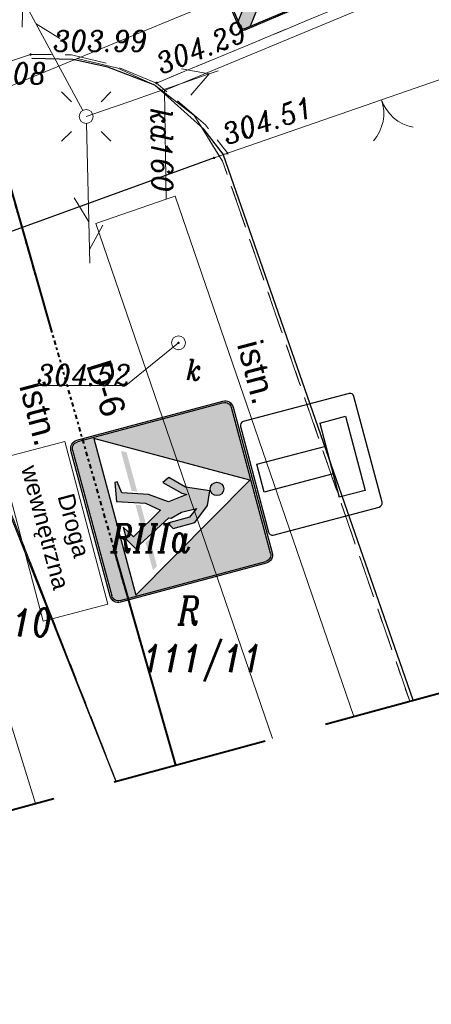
# Model space of a CAD drawing. Extents: x 779 to 3668, y -1329 to 9570.
# Tile 13 of 106: x 2267 to 2282, y -779 to -743. Entities that reach past the tile are written whole.
import ezdxf

# ---------------------------------------------------------------- set-up
doc = ezdxf.new("R2010")
doc.units = 0
for name, pattern in [('0.5_0.5', [1, 0.5, -0.5]), ('1.5_0.5', [2, 1.5, -0.5]), ('CIĄGłA', [0]), ('DGN Style 3', [7.83309, 5.595065, -2.238026]), ('DGN Style 4', [0.3202, 0.16, -0.08, 0.0002, -0.08])]:
    doc.linetypes.add(name, pattern=pattern)
for name, color, linetype, lineweight in [('203-punkt graniczny-Atr103', 7, 'Continuous', 0), ('209-oznaczenie konturu klasyfikacyjnego', 7, 'Continuous', 0), ('210-oznaczenie konturu użytku gruntowego', 7, 'Continuous', 0), ('211-numer działki ewidencyjnej', 7, 'Continuous', 0), ('217-kontur klasyfikacyjny', 7, 'Continuous', 0), ('218-kontur użytku gruntowego', 7, 'Continuous', 0), ('219-działka ewidencyjna', 7, 'Continuous', 0), ('_a_obiekty', 250, 'Continuous', 30), ('brama (linia)', 7, 'Continuous', 0), ('brama (linia) - symbol', 7, 'Continuous', 0), ('jezdnia (powierzchnia)', 7, 'Continuous', 0), ('krawężnik (linia)', 7, 'Continuous', 0), ('latarnia (punkt)', 7, 'Continuous', 0), ('MPZP', 7, 'Continuous', 0), ('odwodnienie liniowe (linia)-SK', 7, 'Continuous', 0), ('ogrodzenie trwałe (linia)', 7, 'Continuous', 0), ('przewód elektroenergetyczny niskiego napięcia (linia)-SEPOW - symbol', 7, 'Continuous', 0), ('przewód gazowy (linia)-SG', 7, 'Continuous', 0), ('przewód kanalizacyjny (linia)-SK', 7, 'Continuous', 0), ('przewód kanalizacyjny (linia)-SK-Atr1', 7, 'Continuous', 0), ('punkt o określonej wysokości (sieć kanalizacyjna)-SK', 7, 'Continuous', 0), ('punkt o określonej wysokości (sieć kanalizacyjna)-SK-Atr2', 7, 'Continuous', 0), ('punkt wysokościowy sztuczny', 7, 'Continuous', 0), ('punkt wysokościowy sztuczny-Atr2', 7, 'Continuous', 0), ('RTPW02', 7, 'Continuous', 0), ('SUPT01', 7, 'Continuous', 0), ('właz okrągły - siec kanalizacyjna (punkt)-SK', 7, 'Continuous', 0), ('właz okrągły - siec kanalizacyjna (punkt)-SK-Atr17', 7, 'Continuous', 0), ('Y_OZN_POZ', 251, 'Continuous', 5), ('Zakres', 7, 'Continuous', 0), ('zbiornik - przewód kanalizacyjny (powierzchnia)-SK', 7, 'Continuous', 0)]:
    doc.layers.add(name, color=color, linetype=linetype, lineweight=lineweight)
doc.layers.add('Y-ZNAKI', color=7, linetype='Continuous')
doc.styles.get("Standard").update_dxf_attribs({"font": 'arial.ttf'})
doc.styles.add('Style-ITALIC_1250', font='ITALIC_1250.shx')
doc.styles.add('Style-SWISSNRW_1250_pl', font='SWISSNRW_1250_pl.shx')
doc.linetypes.add('902-500', pattern='A,3.75,[24,dgnlstyle-geo-mz.shx,S=0.002786,R=0,X=0,Y=0],3.75', length=7.5)

# ---------------------------------------------------------------- blocks, each defined once
blk = doc.blocks.new('SM01')
at = {"color": 0, "linetype": 'Continuous', "lineweight": 13, "ltscale": 10}
for p, q in [((-5.3, 5.31), (-8.83, 8.84)), ((5.31, 5.31), (8.84, 8.84)), ((-5.3, -5.3), (-8.83, -8.83)), ((5.31, -5.3), (8.84, -8.83))]:
    blk.add_line(p, q, dxfattribs=at)
blk.add_circle((0, 0), 2.5, dxfattribs=at)
blk = doc.blocks.new('PE04')
at = {"color": 0, "linetype": 'Continuous', "lineweight": 13, "ltscale": 10}
for p, q in [((46.5, 0), (37.84, 5)), ((6.5, 0), (0, 0)), ((6.5, 0), (16.5, 0)), ((16.5, 0), (26.5, 0)), ((26.5, 0), (36.5, 0)), ((36.5, 0), (46.5, 0)), ((46.5, 0), (37.84, -5)), ((46.5, 0), (50, 0))]:
    blk.add_line(p, q, dxfattribs=at)
blk = doc.blocks.new('US22')
at = {"color": 0, "linetype": 'Continuous', "lineweight": -2, "ltscale": 10}
blk.add_circle((0, 0), 2.5, dxfattribs=at)
blk = doc.blocks.new('PW01_1')
at = {"linetype": 'Continuous', "lineweight": 13, "ltscale": 10}
h = blk.add_hatch(color=0, dxfattribs=at)
edge = h.paths.add_edge_path()
edge.add_arc((0, 0), 0.45, 0, 360)
blk = doc.blocks.new('PW02')
at = {"linetype": 'Continuous', "lineweight": 13, "ltscale": 10}
h = blk.add_hatch(color=0, dxfattribs=at)
edge = h.paths.add_edge_path()
edge.add_arc((0, 0), 0.45, 0, 360)
blk = doc.blocks.new('OK02')
at = {"color": 0, "linetype": 'Continuous', "lineweight": -2, "ltscale": 10}
for centre, start, end in [((-15, 0), 0, 60), ((15, 0), 120, 180)]:
    blk.add_arc(centre, 15, start, end, dxfattribs=at)
blk = doc.blocks.new('RTPW02')
at = {"layer": 'RTPW02', "linetype": 'Continuous', "lineweight": 13}
h = blk.add_hatch(color=7, dxfattribs=at)
edge = h.paths.add_edge_path()
edge.add_arc((0, 0), 0.045, 0, 360)
blk = doc.blocks.new('PZT MDCP podkład')
at = {"layer": '217-kontur klasyfikacyjny', "color": 8, "linetype": '1.5_0.5', "lineweight": 13, "flags": 128}
for points in [[(2132.336, 11.006), (2130.886, 11.356)], [(2133.666, 10.396), (2132.336, 11.006)], [(2135.066, 9.316), (2133.666, 10.396)], [(2136.086, 7.676), (2135.066, 9.316)], [(2142.778, -11.648), (2136.086, 7.676)], [(2125.546, 2.656), (2132.284, -14.515)]]:
    blk.add_lwpolyline(points, dxfattribs=at)
at = {"layer": '218-kontur użytku gruntowego', "color": 8, "linetype": '0.5_0.5', "lineweight": 13, "flags": 128}
for points in [[(2133.666, 10.396), (2135.066, 9.316)], [(2135.066, 9.316), (2133.666, 10.396)], [(2135.066, 9.316), (2136.086, 7.676)], [(2136.086, 7.676), (2135.066, 9.316)], [(2136.086, 7.676), (2142.778, -11.648)], [(2142.778, -11.648), (2136.086, 7.676)], [(2125.546, 2.656), (2132.284, -14.515)], [(2132.284, -14.515), (2125.546, 2.656)]]:
    blk.add_lwpolyline(points, dxfattribs=at)
at = {"layer": '219-działka ewidencyjna', "color": 8, "linetype": 'Continuous', "lineweight": 13, "flags": 128}
for points in [[(2148.856, 18.776), (2127.576, 9.996)], [(2125.546, 2.656), (2132.284, -14.515)]]:
    blk.add_lwpolyline(points, dxfattribs=at)
at = {"layer": 'brama (linia)', "color": 8, "linetype": 'Continuous', "lineweight": 13, "flags": 128}
blk.add_lwpolyline([(2147.716, 11.936), (2135.816, 7.816)], dxfattribs=at)
at = {"layer": 'jezdnia (powierzchnia)', "color": 8, "linetype": '1.5_0.5', "lineweight": 13, "flags": 128}
blk.add_lwpolyline([(2222.326, 18.117), (2221.203, 22.083), (2205.386, 20.096), (2204.446, 20.596), (2203.096, 26.226), (2196.866, 25.286), (2195.626, 20.026), (2193.796, 18.826), (2188.866, 17.986), (2181.466, 17.556), (2178.606, 17.876), (2176.756, 18.456), (2173.726, 19.866), (2171.816, 21.166), (2167.276, 24.556), (2161.216, 26.826), (2157.676, 27.806), (2155.096, 28.106), (2148.546, 27.616), (2147.486, 27.656), (2146.556, 27.976), (2145.856, 28.606), (2144.736, 30.366), (2142.996, 34.696), (2142.366, 36.396), (2134.766, 38.986), (2135.116, 38.066), (2135.536, 36.916), (2136.706, 31.206), (2136.736, 29.676), (2136.306, 26.976), (2135.846, 25.416), (2133.726, 22.486), (2132.306, 21.326), (2131.486, 20.706), (2127.046, 18.566), (2125.056, 17.666), (2127.506, 10.916), (2129.216, 11.496), (2130.676, 11.486), (2132.096, 11.146), (2133.716, 10.476), (2146.306, 15.706), (2146.296, 16.146), (2146.506, 16.786), (2146.996, 17.566), (2147.256, 17.806), (2147.826, 18.186), (2148.396, 18.406), (2149.006, 18.516), (2149.656, 18.536), (2150.306, 18.406), (2150.866, 18.186), (2152.256, 17.276), (2152.966, 16.616), (2160.196, 19.556), (2160.416, 20.026), (2161.966, 20.226), (2164.176, 19.736), (2166.856, 18.806), (2176.416, 14.626), (2183.046, 13.986), (2201.016, 15.826), (2205.616, 16.276), (2221.196, 17.986), (2222.326, 18.117)], close=True, dxfattribs=at)
blk.add_lwpolyline([(2160.074, -6.921), (2160.074, -6.921), (2158.406, -1.964), (2159.196, -1.704), (2159.736, -1.534), (2154.006, 12.416), (2148.626, 10.566), (2148.186, 10.636), (2147.866, 11.016), (2147.636, 11.966), (2147.506, 11.966), (2146.376, 15.356), (2146.306, 15.706), (2133.716, 10.476), (2135.476, 8.976), (2136.286, 7.946), (2136.106, 7.926), (2142.896, -11.615), (2142.896, -11.615)], dxfattribs=at)
at = {"layer": 'krawężnik (linia)', "color": 8, "linetype": 'Continuous', "lineweight": 30, "flags": 128}
blk.add_lwpolyline([(2142.896, -11.615), (2136.106, 7.926), (2135.416, 8.826), (2133.666, 10.396), (2131.976, 11.046), (2130.726, 11.316), (2129.266, 11.356)], dxfattribs=at)
at = {"layer": 'MPZP', "color": 8, "linetype": 'DGN Style 4', "lineweight": 40, "flags": 128}
blk.add_lwpolyline([(2134.413, -13.933), (2127.576, 9.996), (2122.802, 37.892), (2105.951, 127.031)], dxfattribs=at)
at = {"layer": 'odwodnienie liniowe (linia)-SK', "color": 8, "linetype": 'Continuous', "lineweight": 13}
blk.add_line((2146.376, 15.356), (2134.006, 10.206), dxfattribs=at)
at = {"layer": 'ogrodzenie trwałe (linia)', "color": 8, "linetype": '902-500', "lineweight": 30, "flags": 128}
for points in [[(2135.816, 7.816), (2126.156, 4.306), (2125.436, 2.696)], [(2132.279, -14.517), (2125.436, 2.696)]]:
    blk.add_lwpolyline(points, dxfattribs=at)
at = {"layer": 'przewód gazowy (linia)-SG', "color": 8, "linetype": 'Continuous', "lineweight": 13, "flags": 128}
blk.add_lwpolyline([(2129.388, -15.306), (2127.316, -8.644), (2125.216, -1.084), (2123.766, 3.626), (2118.846, 19.406), (2116.106, 27.466), (2111.436, 41.766), (2110.066, 46.496)], dxfattribs=at)
at = {"layer": 'przewód kanalizacyjny (linia)-SK', "color": 8, "linetype": 'Continuous', "lineweight": 13, "flags": 128}
blk.add_lwpolyline([(2134.066, 6.316), (2134.006, 10.206)], dxfattribs=at)
at = {"layer": 'punkt o określonej wysokości (sieć kanalizacyjna)-SK-Atr2', "color": 8, "lineweight": 13, "flags": 128}
blk.add_lwpolyline([(2134.506, 1.176), (2132.626, -0.354), (2129.453, -0.354)], dxfattribs=at)
at = {"layer": 'SUPT01', "color": 8, "linetype": 'Continuous', "lineweight": 13}
for p, q in [((2128.71, 13.895), (2131.088, 9.496)), ((2128.912, 12.47), (2128.94, 13.469)), ((2129.416, 12.589), (2130.267, 12.065)), ((2131.334, 4.028), (2131.212, 9.027)), ((2131.298, 5.512), (2130.777, 6.365)), ((2131.801, 5.39), (2131.322, 4.512))]:
    blk.add_line(p, q, dxfattribs=at)
at = {"layer": 'Zakres', "color": 8, "linetype": 'DGN Style 3', "lineweight": 40, "flags": 128}
blk.add_lwpolyline([(2174.696, 172.586), (2130.246, 158.476), (2070.276, 140.136), (2076.276, 101.676), (2103.086, -22.494), (2224.436, 10.666), (2208.436, 67.156), (2203.276, 85.806), (2188.226, 134.806), (2174.696, 172.586)], close=True, dxfattribs=at)
at = {"layer": 'zbiornik - przewód kanalizacyjny (powierzchnia)-SK', "color": 8, "linetype": 'Continuous', "lineweight": 13, "flags": 128}
blk.add_lwpolyline([(2140.776, -12.194), (2140.776, -12.194), (2134.386, 6.426), (2134.066, 6.316), (2131.546, 5.446), (2137.874, -12.987), (2137.874, -12.987)], dxfattribs=at)
at = {"layer": 'brama (linia) - symbol', "color": 8, "linetype": 'Continuous', "lineweight": 13, "xscale": 0.1, "yscale": 0.1, "zscale": 0.1, "rotation": 199.097}
blk.add_blockref('OK02', (2141.766, 9.876), dxfattribs=at)
at = {"layer": 'latarnia (punkt)', "color": 8, "linetype": 'Continuous', "lineweight": 13, "xscale": 0.1, "yscale": 0.1, "zscale": 0.1}
blk.add_blockref('SM01', (2131.206, 9.276), dxfattribs=at)
at = {"layer": 'przewód elektroenergetyczny niskiego napięcia (linia)-SEPOW - symbol', "color": 8, "linetype": 'Continuous', "lineweight": 13, "xscale": 0.1, "yscale": 0.1, "zscale": 0.1, "rotation": 19.11600000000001}
blk.add_blockref('PE04', (2131.206, 9.276), dxfattribs=at)
at = {"layer": 'punkt o określonej wysokości (sieć kanalizacyjna)-SK', "color": 8, "linetype": 'Continuous', "lineweight": 13, "xscale": 0.1, "yscale": 0.1, "zscale": 0.1}
blk.add_blockref('PW01_1', (2134.506, 1.176), dxfattribs=at)
at = {"layer": 'punkt wysokościowy sztuczny', "color": 8, "linetype": 'Continuous', "lineweight": 13, "xscale": 0.1, "yscale": 0.1, "zscale": 0.1}
blk.add_blockref('PW02', (2135.776, 7.796), dxfattribs=at)
at = {"layer": 'RTPW02', "color": 8, "linetype": 'Continuous', "lineweight": 13}
for p in [(2129.216, 11.496), (2133.716, 10.476)]:
    blk.add_blockref('RTPW02', p, dxfattribs=at)
at = {"layer": 'właz okrągły - siec kanalizacyjna (punkt)-SK', "color": 8, "linetype": 'Continuous', "lineweight": 13, "xscale": 0.1, "yscale": 0.1, "zscale": 0.1}
blk.add_blockref('US22', (2134.506, 1.176), dxfattribs=at)
at = {"layer": '203-punkt graniczny-Atr103', "color": 8, "lineweight": 13, "insert": (2127.189, 10.449), "char_height": 0.75, "attachment_point": 7, "line_spacing_factor": 0.6}
blk.add_mtext('\\FITALIC_1250;\\H1x;\\W0.9;M108', dxfattribs=at)
at = {"layer": '209-oznaczenie konturu klasyfikacyjnego', "color": 8, "linetype": 'Continuous', "lineweight": 13, "insert": (2132.079, -6.31), "char_height": 1, "attachment_point": 7, "line_spacing_factor": 0.6}
blk.add_mtext('\\FITALIC_1250;\\H1x;\\W0.79;RIIIa', dxfattribs=at)
at = {"layer": '210-oznaczenie konturu użytku gruntowego', "color": 8, "linetype": 'Continuous', "lineweight": 13, "insert": (2134.479, -8.898), "char_height": 1, "attachment_point": 7, "line_spacing_factor": 0.6}
blk.add_mtext('\\FITALIC_1250;\\H1x;\\W0.79;R', dxfattribs=at)
at = {"layer": '211-numer działki ewidencyjnej', "color": 8, "linetype": 'Continuous', "lineweight": 13, "char_height": 1, "attachment_point": 1, "line_spacing_factor": 0.6}
for s, insert in [('\\FITALIC_1250;\\H1x;\\W0.79;111/10', (2125.686, -8.334)), ('\\FITALIC_1250;\\H1x;\\W0.79;111/11', (2133.228, -9.604))]:
    blk.add_mtext(s, dxfattribs=dict(at, insert=insert))
at = {"layer": 'przewód kanalizacyjny (linia)-SK-Atr1', "color": 8, "lineweight": 13, "insert": (2133.891, 9.575), "char_height": 0.75, "attachment_point": 4, "rotation": 270.884, "line_spacing_factor": 0.6}
blk.add_mtext('\\FITALIC_1250;\\H1x;\\W0.9;kd160', dxfattribs=at)
at = {"layer": 'punkt o określonej wysokości (sieć kanalizacyjna)-SK-Atr2', "color": 8, "lineweight": 13, "insert": (2129.453, -0.346), "char_height": 0.75, "attachment_point": 7, "line_spacing_factor": 0.6}
blk.add_mtext('\\FITALIC_1250;\\H1x;\\W0.9;304.52', dxfattribs=at)
at = {"layer": 'punkt wysokościowy sztuczny-Atr2', "color": 8, "lineweight": 13, "insert": (2135.996, 8.966), "char_height": 0.75, "attachment_point": 1, "rotation": 18.391, "line_spacing_factor": 0.6}
blk.add_mtext('\\FITALIC_1250;\\H1x;\\W0.9;304.51', dxfattribs=at)
at = {"layer": 'RTPW02', "color": 8, "linetype": 'Continuous', "lineweight": 13, "style": 'Style-ITALIC_1250', "width": 0.9}
blk.add_text('303.99', height=0.75, dxfattribs=at).set_placement((2130.03, 11.608))
blk.add_text('304.29', height=0.75, rotation=21.695, dxfattribs=at).set_placement((2133.896, 10.776))
at = {"layer": 'właz okrągły - siec kanalizacyjna (punkt)-SK-Atr17', "color": 8, "lineweight": 13, "insert": (2134.766, -0.164), "char_height": 0.75, "attachment_point": 7, "line_spacing_factor": 0.6}
blk.add_mtext('\\FITALIC_1250;\\H1x;\\W0.9;k', dxfattribs=at)
blk = doc.blocks.new('A$C33F30E23')
at = {"layer": 'Y-ZNAKI'}
h = blk.add_hatch(color=251, dxfattribs=at)
h.dxf.hatch_style = 1
h.paths.add_polyline_path([(1.418, 3.617, 0.000169), (1.417, 3.618, -0.000169), (1.418, 3.617), (2.548, 4.747), (2.548, 5.044, 0.413421), (2.435, 5.157), (2.142, 5.157), (-2.548, 0.476), (-2.548, 0.174, 0.413477), (-2.435, 0.061), (-2.14, 0.061)])
h = blk.add_hatch(color=251, dxfattribs=at)
h.dxf.hatch_style = 1
h.paths.add_polyline_path([(-1.419, 1.603), (-1.189, 1.832, -0.812566), (0.779, 3.797), (1.009, 4.026, 0.844735)])
h = blk.add_hatch(color=251, dxfattribs=at)
h.dxf.hatch_style = 1
h.paths.add_polyline_path([(-0.779, 1.421), (-1.008, 1.192, 0.845571), (1.418, 3.617), (1.189, 3.388, -0.813564)])
at = {"layer": 'Y-ZNAKI', "linetype": 'Continuous', "lineweight": -3, "extrusion": (-1.21035e-25, -2.42157e-25, -1)}
for p, q in [((-2.609, 0.174), (-2.609, 5.044)), ((-2.551, 5.044), (-2.548, 0.174)), ((-2.435, 5.218), (2.435, 5.218)), ((2.435, 5.157), (-2.435, 5.16)), ((2.551, 0.174), (2.548, 5.044)), ((2.609, 5.044), (2.609, 0.174)), ((-2.435, 0.061), (2.435, 0.058)), ((2.435, 0), (-2.435, 0))]:
    blk.add_line(p, q, dxfattribs=at)
at = {"layer": 'Y-ZNAKI', "color": 251, "linetype": 'Continuous', "lineweight": -3, "extrusion": (-1.21035e-25, -2.42157e-25, -1)}
for p, q in [((-2.554, 0.47), (2.144, 5.159)), ((2.548, 4.746), (-2.143, 0.057))]:
    blk.add_line(p, q, dxfattribs=at)
at = {"layer": 'Y-ZNAKI', "linetype": 'Continuous', "lineweight": -3, "extrusion": (-1.20703e-25, 2.83982e-26, -1)}
for centre, radius, start, end in [((2.435, 5.044), 0.174, 360, 90), ((2.435, 5.044), 0.116, 0.0407, 90.0075), ((-2.435, 5.044), 0.174, 90, 180), ((-2.435, 5.044), 0.113, 90, 180), ((2.435, 0.174), 0.174, 270, 360), ((2.435, 0.174), 0.113, 270, 360), ((-2.435, 0.174), 0.174, 180, 270), ((-2.435, 0.174), 0.116, 179.9545, 269.992)]:
    blk.add_arc(centre, radius, start, end, dxfattribs=at)
at = {"layer": 'Y-ZNAKI', "color": 251, "linetype": 'Continuous', "lineweight": -3, "extrusion": (-1.20703e-25, 2.83982e-26, -1)}
for start, end in [(324.5544, 125.3446), (144.5407, 305.3747)]:
    blk.add_arc((0, 2.609), 1.739, start, end, dxfattribs=at)
at = {"layer": 'Y-ZNAKI', "color": 251}
for start, end in [(56.7341, 213.2438), (236.7371, 33.2214)]:
    blk.add_arc((0, 2.609), 1.421, start, end, dxfattribs=at)
at = {"layer": 'Y-ZNAKI', "insert": (0, 2.609), "char_height": 1.54, "width": 8.01815, "attachment_point": 5}
blk.add_mtext('{\\fArial Unicode MS|b1|i0|c238|p34;20}', dxfattribs=at)
blk = doc.blocks.new('D6')
at = {"layer": 'Y-ZNAKI'}
h = blk.add_hatch(color=5, dxfattribs=at)
h.dxf.hatch_style = 1
h.paths.add_polyline_path([(0, 5.94, 0.414214), (-0.24, 5.7), (-0.24, 0.3, 0.414214), (0, 0.06), (5.4, 0.06, 0.414214), (5.64, 0.3), (5.64, 5.7, 0.414214), (5.4, 5.94)])
h.paths.add_polyline_path([(5.597, 0.898), (-0.201, 0.897), (2.68, 5.899)], flags=16)
h.paths.add_polyline_path([(3.641, 3.608), (3.643, 2.802), (3.404, 2.668), (3.404, 3.467), (3.164, 3.794), (3.159, 3.247), (3.263, 2.837), (3.238, 2.754), (3.989, 1.318), (3.589, 1.085), (3.129, 1.086), (3.557, 1.353), (2.886, 2.535), (2.506, 2.088), (2.187, 1.093), (1.514, 1.22), (1.515, 1.303), (1.928, 1.358), (2.24, 2.264), (2.683, 2.894), (2.59, 3.593), (2.505, 3.436), (1.955, 2.877), (1.838, 3.123), (2.325, 3.614), (2.68, 4.415), (3.17, 4.207)], flags=0)
h.paths.add_polyline_path([(2.922, 4.685, -1), (2.442, 4.685, -1)], flags=0)
at = {"layer": 'Y-ZNAKI', "linetype": 'Continuous', "lineweight": -3}
h = blk.add_hatch(color=256, dxfattribs=at)
h.dxf.hatch_style = 2
edge = h.paths.add_edge_path()
edge.add_arc((2.682, 4.685), 0.24, 0, 360)
h = blk.add_hatch(color=256, dxfattribs=at)
h.dxf.hatch_style = 2
edge = h.paths.add_edge_path()
edge.add_arc((2.682, 4.685), 0.24, 0, 360)
h = blk.add_hatch(color=256, dxfattribs=at)
h.dxf.hatch_style = 2
h.paths.add_polyline_path([(3.129, 1.086), (3.589, 1.085), (3.989, 1.318), (3.238, 2.754), (3.263, 2.837), (3.159, 3.247), (3.164, 3.794), (3.404, 3.467), (3.404, 2.668), (3.643, 2.802), (3.641, 3.608), (3.17, 4.207), (2.68, 4.415), (2.325, 3.614), (1.838, 3.123), (1.955, 2.877), (2.505, 3.436), (2.59, 3.593), (2.683, 2.894), (2.24, 2.264), (1.928, 1.358), (1.515, 1.303), (1.514, 1.22), (2.187, 1.093), (2.506, 2.088), (2.886, 2.535), (3.557, 1.353)])
h = blk.add_hatch(color=256, dxfattribs=at)
h.dxf.hatch_style = 2
h.paths.add_polyline_path([(3.129, 1.086), (3.589, 1.085), (3.989, 1.318), (3.238, 2.754), (3.263, 2.837), (3.159, 3.247), (3.164, 3.794), (3.404, 3.467), (3.404, 2.668), (3.643, 2.802), (3.641, 3.608), (3.17, 4.207), (2.68, 4.415), (2.325, 3.614), (1.838, 3.123), (1.955, 2.877), (2.505, 3.436), (2.59, 3.593), (2.683, 2.894), (2.24, 2.264), (1.928, 1.358), (1.515, 1.303), (1.514, 1.22), (2.187, 1.093), (2.506, 2.088), (2.886, 2.535), (3.557, 1.353)])
at = {"layer": 'Y-ZNAKI', "linetype": 'Continuous', "lineweight": -3, "extrusion": (0, 0, -1)}
for p, q in [((0, 6), (5.4, 6)), ((-0.3, 0.3), (-0.3, 5.7)), ((-0.24, 5.7), (-0.24, 0.3)), ((5.4, 5.94), (0, 5.94)), ((5.64, 0.3), (5.64, 5.7)), ((5.7, 5.7), (5.7, 0.3)), ((0, 0.06), (5.4, 0.06)), ((5.4, 0), (0, 0))]:
    blk.add_line(p, q, dxfattribs=at)
at = {"layer": 'Y-ZNAKI', "linetype": 'Continuous', "lineweight": -3}
for p, q in [((2.68, 4.415), (2.325, 3.614)), ((2.68, 4.415), (2.325, 3.614)), ((3.17, 4.207), (2.68, 4.415)), ((3.17, 4.207), (2.68, 4.415)), ((3.641, 3.608), (3.17, 4.207)), ((3.641, 3.608), (3.17, 4.207)), ((2.325, 3.614), (1.838, 3.123)), ((2.325, 3.614), (1.838, 3.123)), ((2.505, 3.436), (2.59, 3.593)), ((2.505, 3.436), (2.59, 3.593)), ((2.59, 3.593), (2.683, 2.894)), ((2.59, 3.593), (2.683, 2.894)), ((3.159, 3.247), (3.164, 3.794)), ((3.159, 3.247), (3.164, 3.794)), ((3.164, 3.794), (3.404, 3.467)), ((3.164, 3.794), (3.404, 3.467)), ((3.643, 2.802), (3.641, 3.608)), ((3.643, 2.802), (3.641, 3.608)), ((1.955, 2.877), (2.505, 3.436)), ((1.955, 2.877), (2.505, 3.436)), ((3.263, 2.837), (3.159, 3.247)), ((3.263, 2.837), (3.159, 3.247)), ((3.404, 3.467), (3.404, 2.668)), ((3.404, 3.467), (3.404, 2.668)), ((1.838, 3.123), (1.955, 2.877)), ((1.838, 3.123), (1.955, 2.877)), ((2.683, 2.894), (2.24, 2.264)), ((2.683, 2.894), (2.24, 2.264)), ((3.238, 2.754), (3.263, 2.837)), ((3.238, 2.754), (3.263, 2.837)), ((2.506, 2.088), (2.886, 2.535)), ((2.506, 2.088), (2.886, 2.535)), ((2.886, 2.535), (3.557, 1.353)), ((2.886, 2.535), (3.557, 1.353)), ((3.989, 1.318), (3.238, 2.754)), ((3.989, 1.318), (3.238, 2.754)), ((3.404, 2.668), (3.643, 2.802)), ((3.404, 2.668), (3.643, 2.802)), ((2.24, 2.264), (1.928, 1.358)), ((2.24, 2.264), (1.928, 1.358)), ((2.187, 1.093), (2.506, 2.088)), ((2.187, 1.093), (2.506, 2.088)), ((1.515, 1.303), (1.514, 1.22)), ((1.515, 1.303), (1.514, 1.22)), ((1.514, 1.22), (2.187, 1.093)), ((1.514, 1.22), (2.187, 1.093)), ((1.928, 1.358), (1.515, 1.303)), ((1.928, 1.358), (1.515, 1.303)), ((3.557, 1.353), (3.129, 1.086)), ((3.557, 1.353), (3.129, 1.086)), ((3.129, 1.086), (3.589, 1.085)), ((3.129, 1.086), (3.589, 1.085)), ((3.589, 1.085), (3.989, 1.318)), ((3.589, 1.085), (3.989, 1.318))]:
    blk.add_line(p, q, dxfattribs=at)
blk.add_circle((2.682, 4.685), 0.24, dxfattribs=at)
blk.add_circle((2.682, 4.685), 0.24, dxfattribs=at)
at = {"layer": 'Y-ZNAKI', "linetype": 'Continuous', "lineweight": -3, "extrusion": (0, 0, -1)}
for centre, radius, start, end in [((0, 5.7), 0.3, 0, 90), ((-5.4, 5.7), 0.3, 90, 180), ((0, 5.7), 0.24, 0, 90), ((-5.4, 5.7), 0.24, 90, 180), ((0, 0.3), 0.3, 270, 0), ((0, 0.3), 0.24, 270, 0), ((-5.4, 0.3), 0.3, 180, 270), ((-5.4, 0.3), 0.24, 180, 270)]:
    blk.add_arc(centre, radius, start, end, dxfattribs=at)
at = {"layer": 'Y-ZNAKI', "linetype": 'Continuous', "lineweight": -3}
for points in [[(0.575, 1.902), (0.478, 1.719), (2.035, 1.907), (1.958, 1.718)], [(0.575, 1.902), (0.478, 1.719), (2.035, 1.907), (1.958, 1.718)], [(2.473, 1.724), (3.259, 1.722), (2.534, 1.904), (3.153, 1.902)]]:
    blk.add_solid(points, dxfattribs=at)
at = {"layer": 'Y-ZNAKI', "linetype": 'Continuous', "lineweight": -3, "extrusion": (0, 0, -1)}
blk.add_solid([(-3.781, 1.898), (-4.798, 1.898), (-3.869, 1.718), (-4.89, 1.717)], dxfattribs=at)
blk.add_solid([(-3.781, 1.898), (-4.798, 1.898), (-3.869, 1.718), (-4.89, 1.717)], dxfattribs=at)
at = {"layer": 'Y-ZNAKI', "linetype": 'Continuous', "lineweight": -3}
blk.add_3dface([(-0.201, 0.897), (5.597, 0.898), (2.68, 5.899)], dxfattribs=at)
blk = doc.blocks.new('A$C27F51705')
at = {"layer": 'Y-ZNAKI'}
for p, q in [((-3, 5.8), (-3, 0.2)), ((2.8, 6), (-2.8, 6)), ((3, 0.2), (3, 5.8)), ((-1.926, 5.326), (1.997, 5.326)), ((-1.926, 3.956), (-1.926, 5.326)), ((1.997, 5.326), (1.997, 3.956)), ((-1.926, 3.956), (1.997, 3.956)), ((-0.714, 0.317), (-0.714, 3.956)), ((0.764, 3.956), (0.764, 0.317)), ((-2.8, 0), (2.8, 0)), ((0.764, 0.317), (-0.714, 0.317))]:
    blk.add_line(p, q, dxfattribs=at)
for centre, start, end in [((-2.8, 5.8), 90, 180), ((2.8, 5.8), 360, 90), ((-2.8, 0.2), 180, 270), ((2.8, 0.2), 270, 0)]:
    blk.add_arc(centre, 0.2, start, end, dxfattribs=at)
blk = doc.blocks.new('A$C58B11526')
at = {"layer": 'Y-ZNAKI', "linetype": 'Continuous', "lineweight": 13}
blk.add_3dface([(-1.538, -3.516), (-3.073, 2.3), (-0.768, 2.908), (0.768, -2.908)], dxfattribs=at)
at = {"layer": 'Y-ZNAKI', "linetype": 'Continuous', "lineweight": 13, "style": 'Style-SWISSNRW_1250_pl', "width": 1.017909}
for s, p in [('wewnętrzna', (-2.333, 1.962)), ('Droga ', (-1.03, 0.953))]:
    blk.add_text(s, height=0.6002, rotation=284.8622, dxfattribs=at).set_placement(p)

msp = doc.modelspace()

# ---------------------------------------------------------------- linework, layer by layer
at = {"layer": 'MPZP', "color": 202, "linetype": 'DGN Style 4', "lineweight": 40, "ltscale": 50, "true_color": 0x8a2be2, "flags": 128}
msp.add_lwpolyline([(2272.468, -770.135), (2265.631, -746.205), (2265.201, -743.692), (2264.842, -741.593), (2264.155, -737.584), (2262.773, -729.509), (2261.476, -721.926), (2260.857, -718.31), (2259.531, -711.296), (2259.01, -708.543), (2257.981, -703.098), (2257.262, -699.295), (2256.692, -696.282), (2255.534, -690.154), (2254.907, -686.837), (2253.749, -680.711), (2252.658, -674.942), (2251.77, -670.245), (2250.965, -665.983), (2250.186, -661.862), (2249.331, -657.34), (2247.444, -647.358), (2245.674, -637.995), (2243.707, -627.481), (2242.905, -622.955), (2239.973, -606.388)], dxfattribs=at)

# ---------------------------------------------------------------- block references
at = {"layer": '_a_obiekty', "color": 18, "linetype": 'CIĄGłA', "lineweight": 5, "true_color": 0x000000}
msp.add_blockref('PZT MDCP podkład', (138.055, -756.202), dxfattribs=at)
at = {"layer": 'Y-ZNAKI', "xscale": 0.7999999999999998, "yscale": 0.7999999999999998, "zscale": 0.7999999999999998, "rotation": 203.0459100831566}
msp.add_blockref('A$C33F30E23', (2275.088, -739.228), dxfattribs=at)
at = {"layer": 'Y-ZNAKI', "rotation": 285.0529864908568}
msp.add_blockref('D6', (2268.718, -758.879), dxfattribs=at)
at = {"layer": 'Y_OZN_POZ', "xscale": 0.6999999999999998, "yscale": 0.6999999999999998, "zscale": 0.6999999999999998, "rotation": 284.8220509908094}
msp.add_blockref('A$C27F51705', (2275.279, -759.908), dxfattribs=at)
at = {"layer": 'Y_OZN_POZ'}
msp.add_blockref('A$C58B11526', (2269.262, -761.466), dxfattribs=at)

# ---------------------------------------------------------------- texts
at = {"layer": 'Y-ZNAKI', "char_height": 0.9, "width": 11.45449, "attachment_point": 1}
for s, insert, rotation in [('istn.', (2275.518, -754.841), 284.7604), ('{\\fArial|b0|i0|c238|p34;D-6}', (2270.113, -755.551), 287.2768), ('istn.', (2267.73, -756.332), 284.7604)]:
    msp.add_mtext(s, dxfattribs=dict(at, insert=insert, rotation=rotation))

doc.saveas('drawing.dxf')
